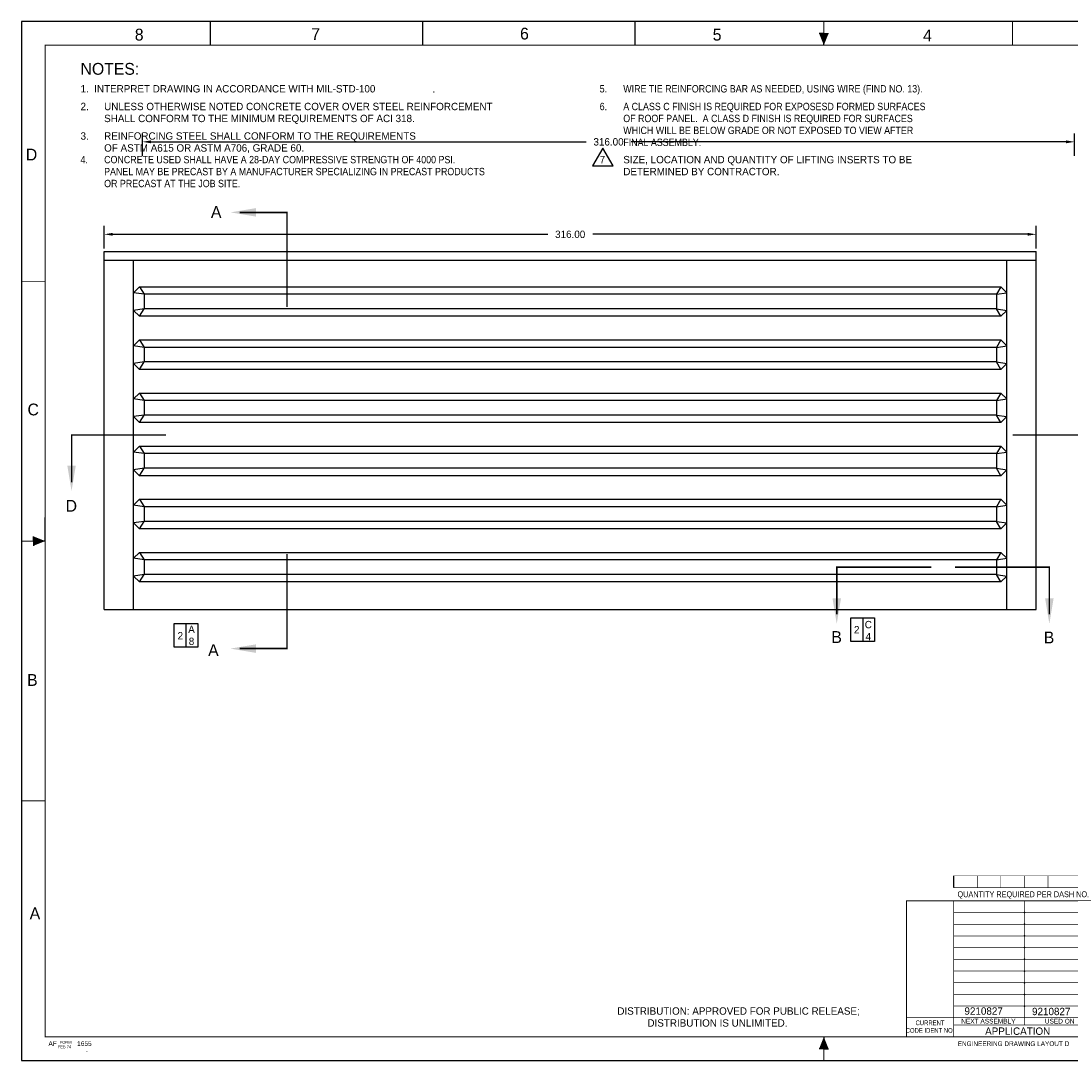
# Model space of a CAD drawing. Extents: x 0 to 544, y 0 to 352.
# Tile 1 of 2: x 0 to 356, y 0 to 352. Entities that reach past the tile are written whole.
import ezdxf
from ezdxf.enums import TextEntityAlignment as Align

# ---------------------------------------------------------------- set-up
doc = ezdxf.new("R2010")
doc.units = 0
doc.header["$LTSCALE"] = 16
doc.layers.get('0').update_dxf_attribs({"linetype": 'CONTINUOUS'})
doc.layers.get('DEFPOINTS').update_dxf_attribs({"linetype": 'CONTINUOUS'})
for name, color, linetype in [('GULLY', 4, 'CONTINUOUS'), ('LETTERING', 5, 'CONTINUOUS'), ('OUTLINE', 1, 'CONTINUOUS'), ('REBAR', 1, 'CONTINUOUS')]:
    doc.layers.add(name, color=color, linetype=linetype)
doc.dimstyles.get("Standard").update_dxf_attribs({"dimtxt": 2.5, "dimasz": 2.5, "dimexe": 1.25, "dimexo": 0.625, "dimtad": 1, "dimcen": 2.5, "dimazin": 3, "dimtfac": 1, "dimtmove": 0, "dimatfit": 3})

# ---------------------------------------------------------------- blocks, each defined once
blk = doc.blocks.new('*D')
at = {"color": 0, "linetype": 'BYBLOCK'}
for p, q in [((41, 275.16), (41, 282.82)), ((357, 275.16), (357, 282.82)), ((43.88, 279.94), (191.37, 279.94)), ((354.12, 279.94), (206.63, 279.94)), ((432.41, 239.82), (418.04, 239.82)), ((420.92, 236.94), (420.92, 182.83)), ((420.92, 123.33), (420.92, 177.45)), ((432.41, 120.45), (418.04, 120.45))]:
    blk.add_line(p, q, dxfattribs=at)
for points in [[(43.88, 280.42), (43.88, 279.46), (41, 279.94)], [(354.12, 280.42), (354.12, 279.46), (357, 279.94)], [(420.44, 236.94), (421.4, 236.94), (420.92, 239.82)], [(420.44, 123.33), (421.4, 123.33), (420.92, 120.45)]]:
    blk.add_solid(points, dxfattribs=at)
at = {"layer": 'DEFPOINTS', "color": 0, "linetype": 'BYBLOCK'}
for p in [(357, 279.94), (41, 274.16), (357, 274.16), (433.41, 239.82), (420.92, 120.45), (433.41, 120.45)]:
    blk.add_point(p, dxfattribs=at)
at = {"color": 0, "linetype": 'BYBLOCK'}
for s, p in [('316.00', (199, 279.94)), ('119.38', (420.92, 180.14))]:
    blk.add_text(s, height=2.5, dxfattribs=at).set_placement(p, align=Align.MIDDLE_CENTER)
blk = doc.blocks.new('BORDER')
at = {"color": 0}
for p, q in [((1, 1), (0, 1)), ((0, 1), (0, 0)), ((1, 0), (1, 1)), ((0, 0), (1, 0))]:
    blk.add_line(p, q, dxfattribs=at)
blk = doc.blocks.new('NEWNOTE')
at = {"layer": 'OUTLINE', "color": 0}
for s, p in [('DISTRIBUTION: APPROVED FOR PUBLIC RELEASE;', (0, -0.009)), ('           DISTRIBUTION IS UNLIMITED.', (0, -0.262))]:
    blk.add_text(s, height=0.156, dxfattribs=at).set_placement(p)

msp = doc.modelspace()

# ---------------------------------------------------------------- linework, layer by layer
at = {"color": 0}
for p, q in [((28.003, 274.156), (344.003, 274.156)), ((28.003, 271.156), (28.003, 274.156)), ((344.003, 271.156), (344.003, 274.156)), ((28.003, 271.156), (344.003, 271.156)), ((28.003, 152.781), (344.003, 152.781))]:
    msp.add_line(p, q, dxfattribs=at)
at = {"layer": 'GULLY', "color": 0}
for p, q in [((39.981, 262.156), (38.003, 260.159)), ((41.52, 259.629), (38.003, 260.159)), ((38.003, 254.153), (38.003, 260.159)), ((39.981, 262.156), (332.025, 262.156)), ((39.981, 262.156), (41.52, 259.629)), ((332.025, 262.156), (330.486, 259.629)), ((330.486, 259.629), (334.003, 260.159)), ((332.025, 262.156), (334.003, 260.159)), ((334.003, 254.153), (334.003, 260.159)), ((330.486, 259.629), (41.52, 259.629)), ((41.52, 259.629), (41.52, 254.683)), ((330.486, 259.629), (330.486, 254.683)), ((41.52, 254.683), (38.003, 254.153)), ((39.981, 252.156), (38.003, 254.153)), ((39.981, 252.156), (41.52, 254.683)), ((330.486, 254.683), (41.52, 254.683)), ((332.025, 252.156), (330.486, 254.683)), ((330.486, 254.683), (334.003, 254.153)), ((332.025, 252.156), (334.003, 254.153)), ((332.025, 252.156), (39.981, 252.156)), ((39.981, 244.156), (38.003, 242.159)), ((38.003, 236.153), (38.003, 242.159)), ((41.52, 241.629), (38.003, 242.159)), ((39.981, 244.156), (41.52, 241.629)), ((39.981, 244.156), (332.025, 244.156)), ((332.025, 244.156), (330.486, 241.629)), ((330.486, 241.629), (334.003, 242.159)), ((332.025, 244.156), (334.003, 242.159)), ((334.003, 236.153), (334.003, 242.159)), ((41.52, 241.629), (41.52, 236.683)), ((330.486, 241.629), (41.52, 241.629)), ((330.486, 241.629), (330.486, 236.683)), ((41.52, 236.683), (38.003, 236.153)), ((39.981, 234.156), (38.003, 236.153)), ((39.981, 234.156), (41.52, 236.683)), ((330.486, 236.683), (41.52, 236.683)), ((330.486, 236.683), (334.003, 236.153)), ((332.025, 234.156), (330.486, 236.683)), ((332.025, 234.156), (334.003, 236.153)), ((332.025, 234.156), (39.981, 234.156)), ((39.981, 226.156), (38.003, 224.159)), ((39.981, 226.156), (41.52, 223.629)), ((39.981, 226.156), (332.025, 226.156)), ((332.025, 226.156), (330.486, 223.629)), ((332.025, 226.156), (334.003, 224.159)), ((38.003, 218.153), (38.003, 224.159)), ((41.52, 223.629), (38.003, 224.159)), ((41.52, 223.629), (41.52, 218.683)), ((330.486, 223.629), (41.52, 223.629)), ((330.486, 223.629), (334.003, 224.159)), ((330.486, 223.629), (330.486, 218.683)), ((334.003, 218.153), (334.003, 224.159)), ((41.52, 218.683), (38.003, 218.153)), ((39.981, 216.156), (38.003, 218.153)), ((39.981, 216.156), (41.52, 218.683)), ((330.486, 218.683), (41.52, 218.683)), ((330.486, 218.683), (334.003, 218.153)), ((332.025, 216.156), (330.486, 218.683)), ((332.025, 216.156), (334.003, 218.153)), ((332.025, 216.156), (39.981, 216.156)), ((39.981, 208.156), (38.003, 206.159)), ((39.981, 208.156), (41.52, 205.629)), ((39.981, 208.156), (332.025, 208.156)), ((332.025, 208.156), (330.486, 205.629)), ((332.025, 208.156), (334.003, 206.159)), ((38.003, 200.153), (38.003, 206.159)), ((41.52, 205.629), (38.003, 206.159)), ((41.52, 205.629), (41.52, 200.683)), ((330.486, 205.629), (41.52, 205.629)), ((330.486, 205.629), (334.003, 206.159)), ((330.486, 205.629), (330.486, 200.683)), ((334.003, 200.153), (334.003, 206.159)), ((41.52, 200.683), (38.003, 200.153)), ((39.981, 198.156), (38.003, 200.153)), ((39.981, 198.156), (41.52, 200.683)), ((330.486, 200.683), (41.52, 200.683)), ((330.486, 200.683), (334.003, 200.153)), ((332.025, 198.156), (330.486, 200.683)), ((332.025, 198.156), (334.003, 200.153)), ((332.025, 198.156), (39.981, 198.156)), ((39.981, 190.156), (38.003, 188.159)), ((39.981, 190.156), (41.52, 187.629)), ((39.981, 190.156), (332.025, 190.156)), ((332.025, 190.156), (330.486, 187.629)), ((332.025, 190.156), (334.003, 188.159)), ((38.003, 182.153), (38.003, 188.159)), ((41.52, 187.629), (38.003, 188.159)), ((41.52, 187.629), (41.52, 182.683)), ((330.486, 187.629), (41.52, 187.629)), ((330.486, 187.629), (334.003, 188.159)), ((330.486, 187.629), (330.486, 182.683)), ((334.003, 182.153), (334.003, 188.159)), ((41.52, 182.683), (38.003, 182.153)), ((39.981, 180.156), (38.003, 182.153)), ((39.981, 180.156), (41.52, 182.683)), ((330.486, 182.683), (41.52, 182.683)), ((330.486, 182.683), (334.003, 182.153)), ((332.025, 180.156), (330.486, 182.683)), ((332.025, 180.156), (334.003, 182.153)), ((332.025, 180.156), (39.981, 180.156)), ((39.981, 172.156), (38.003, 170.159)), ((39.981, 172.156), (41.52, 169.629)), ((39.981, 172.156), (332.025, 172.156)), ((332.025, 172.156), (330.486, 169.629)), ((332.025, 172.156), (334.003, 170.159)), ((38.003, 164.153), (38.003, 170.159)), ((41.52, 169.629), (38.003, 170.159)), ((41.52, 169.629), (41.52, 164.683)), ((330.486, 169.629), (41.52, 169.629)), ((330.486, 169.629), (334.003, 170.159)), ((330.486, 169.629), (330.486, 164.683)), ((334.003, 164.153), (334.003, 170.159)), ((41.52, 164.683), (38.003, 164.153)), ((39.981, 162.156), (38.003, 164.153)), ((39.981, 162.156), (41.52, 164.683)), ((330.486, 164.683), (41.52, 164.683)), ((330.486, 164.683), (334.003, 164.153)), ((332.025, 162.156), (330.486, 164.683)), ((332.025, 162.156), (334.003, 164.153)), ((332.025, 162.156), (39.981, 162.156))]:
    msp.add_line(p, q, dxfattribs=at)
at = {"layer": 'LETTERING', "color": 0}
for p, q in [((281.2, 150.006), (289.2, 150.006)), ((281.2, 142.006), (281.2, 150.006)), ((285.2, 150.006), (285.2, 142.006)), ((289.2, 150.006), (289.2, 142.006)), ((51.751, 140.105), (51.751, 148.105)), ((51.751, 148.105), (59.751, 148.105)), ((55.751, 148.105), (55.751, 140.105)), ((59.751, 148.105), (59.751, 140.105)), ((59.751, 140.105), (51.751, 140.105)), ((289.2, 142.006), (281.2, 142.006))]:
    msp.add_line(p, q, dxfattribs=at)
msp.add_lwpolyline([(197.064, 309.087), (193.6, 303.087), (200.528, 303.087)], close=True, dxfattribs=at)
at = {"layer": 'LETTERING', "color": 0, "const_width": 0.5}
for points in [[(74, 287.332), (90, 287.332), (90, 255.332)], [(17.003, 195.927), (17.003, 211.927), (49.003, 211.927)], [(368.003, 195.927), (368.003, 211.927), (336.003, 211.927)], [(74, 139.605), (90, 139.605), (90, 171.605)], [(276.412, 151.156), (276.412, 167.156), (308.412, 167.156)], [(348.412, 151.156), (348.412, 167.156), (316.412, 167.156)]]:
    msp.add_lwpolyline(points, dxfattribs=at)
at = {"layer": 'LETTERING', "color": 0}
for points in [[(79.432, 285.936), (79.432, 288.816), (70.792, 287.376)], [(18.399, 201.589), (15.519, 201.589), (16.959, 192.949)], [(277.808, 156.588), (274.928, 156.588), (276.368, 147.948)], [(347.016, 156.588), (349.896, 156.588), (348.456, 147.948)], [(79.432, 141.001), (79.432, 138.121), (70.792, 139.561)]]:
    msp.add_solid(points, dxfattribs=at)
at = {"layer": 'OUTLINE', "color": 0}
for p, q in [((272, 348), (270.4, 348)), ((272, 348), (273.6, 348)), ((272, 344), (272, 348)), ((8, 176), (8, 184)), ((4, 176), (4, 177.6)), ((4, 176), (4, 174.4)), ((8, 176), (4, 176)), ((272, 8), (272, 4)), ((272, 4), (270.4, 4)), ((272, 4), (273.6, 4))]:
    msp.add_line(p, q, dxfattribs=at)
for points, const_width in [([(64, 344), (64, 351.97)], 0.48), ([(136, 344), (136, 351.97)], 0.48), ([(208, 344), (208, 351.97)], 0.48), ([(272, 344), (272, 352)], 0.32), ([(336, 344), (336, 351.97)], 0.32), ([(-0.023, 264), (7.977, 264)], 0.32), ([(8, 176), (0, 176)], 0.32), ([(-0.023, 88), (7.977, 88)], 0.32), ([(316, 58.576), (316, 62.576)], 0.48), ([(316, 62.576), (536, 62.576)], 0.192), ([(324, 58.576), (324, 62.576)], 0.192), ([(332, 58.576), (332, 62.576)], 0.192), ([(340, 58.576), (340, 62.576)], 0.192), ([(348, 58.576), (348, 62.576)], 0.192), ([(316, 58.576), (536, 58.576)], 0.192), ([(300, 8), (300, 54.08), (536, 54.08)], 0.32), ([(316, 8), (316, 54.08)], 0.32), ([(340, 12), (340, 54.08)], 0.192), ([(316, 50.064), (364, 50.064)], 0.192), ([(316, 46.112), (364, 46.112)], 0.192), ([(316, 42.16), (364, 42.16)], 0.192), ([(316, 38.208), (364, 38.208)], 0.192), ([(316, 34.256), (364, 34.256)], 0.192), ([(316, 30.304), (364, 30.304)], 0.192), ([(316, 26.352), (364, 26.352)], 0.192), ([(316, 22.4), (364, 22.4)], 0.192), ([(316, 18.448), (364, 18.448)], 0.192), ([(300, 14.496), (364, 14.496)], 0.192), ([(316, 12), (364, 12)], 0.192), ([(272, 8), (272, 0)], 0.32)]:
    msp.add_lwpolyline(points, dxfattribs=dict(at, const_width=const_width))
at = {"layer": 'OUTLINE', "color": 0, "const_width": 0.32}
msp.add_lwpolyline([(8, 344), (8, 8), (536, 8), (536, 344)], close=True, dxfattribs=at)
at = {"layer": 'OUTLINE', "color": 0}
for p in [(340, 50.122), (340, 46.163), (340, 42.205), (340, 38.246), (340, 34.288), (340, 30.33), (340, 26.371), (340, 22.413), (340, 18.454)]:
    msp.add_point(p, dxfattribs=at)
for points in [[(272, 344), (273.6, 348), (270.4, 348)], [(8, 176), (4, 174.4), (4, 177.6)], [(272, 8), (273.6, 4), (270.4, 4)]]:
    msp.add_solid(points, dxfattribs=at)
at = {"layer": 'REBAR', "color": 0}
for p, q in [((28.003, 152.781), (28.003, 271.156)), ((38.003, 152.781), (38.003, 271.156)), ((334.003, 152.781), (334.003, 271.156)), ((344.003, 152.781), (344.003, 271.156))]:
    msp.add_line(p, q, dxfattribs=at)

# ---------------------------------------------------------------- block references
at = {"color": 0}
for name, p, xscale, yscale, zscale in [('BORDER', (0, 0), 544, 352, 544), ('NEWNOTE', (201.992, 15.667), 16, 16, 16)]:
    msp.add_blockref(name, p, dxfattribs=dict(at, xscale=xscale, yscale=yscale, zscale=zscale))

# ---------------------------------------------------------------- texts
msp.add_text('MYRLE', height=0.125, dxfattribs=at).set_placement((22, 3), align=Align.MIDDLE)
at = {"layer": 'LETTERING', "color": 0}
for s, p in [('A', (64.207, 285.489)), ('B', (274.548, 141.488)), ('B', (346.554, 141.343)), ('A', (63.26, 137.04))]:
    msp.add_text(s, height=4, dxfattribs=at).set_placement(p)
at = {"layer": 'LETTERING', "color": 0, "text_generation_flag": 2}
msp.add_text('D', height=4, rotation=180, dxfattribs=at).set_placement((14.945, 189.934))
at = {"layer": 'LETTERING', "color": 0}
for s, p in [('A', (57.62, 144.828)), ('2', (283.14, 144.715)), ('C', (287.079, 146.454)), ('2', (53.836, 142.663)), ('8', (57.62, 140.78)), ('4', (287.079, 142.407))]:
    msp.add_text(s, height=2.5, dxfattribs=at).set_placement(p, align=Align.CENTER)
at = {"layer": 'OUTLINE', "color": 0}
for s, p in [('8', (39.885, 347.591)), ('7', (99.71, 347.772)), ('6', (170.499, 347.938)), ('5', (235.803, 347.553))]:
    msp.add_text(s, height=4, dxfattribs=at).set_placement(p, align=Align.MIDDLE)
for s, height, p in [('4', 4, (307.123, 345.305)), ('D', 4, (3.381, 304.967)), ('C', 4, (3.961, 218.584)), ('B', 4, (3.668, 126.941)), ('A', 4, (4.544, 47.873)), ('NEXT ASSEMBLY', 1.6, (327.779, 12.535)), ('USED ON', 1.6, (351.949, 12.535))]:
    msp.add_text(s, height=height, dxfattribs=at).set_placement(p, align=Align.CENTER)
for s, height, p in [('NOTES:', 4, (20, 334)), ('1.  INTERPRET DRAWING IN ACCORDANCE WITH MIL-STD-100', 2.496, (20, 328)), ('2.', 2.5, (20, 322)), ('UNLESS OTHERWISE NOTED CONCRETE COVER OVER STEEL REINFORCEMENT', 2.5, (28, 322)), ('SHALL CONFORM TO THE MINIMUM REQUIREMENTS OF ACI 318.', 2.5, (28, 317.952)), ('3.', 2.5, (20, 312)), ('REINFORCING STEEL SHALL CONFORM TO THE REQUIREMENTS', 2.5, (28, 312)), ('OF ASTM A615 OR ASTM A706, GRADE 60.', 2.5, (28, 307.952)), ('7', 2.5, (196, 304)), ('SIZE, LOCATION AND QUANTITY OF LIFTING INSERTS TO BE', 2.5, (204, 304)), ('DETERMINED BY CONTRACTOR.', 2.5, (204, 299.952)), ('9210827', 2.5, (319.665, 15.507)), ('9210827', 2.5, (342.577, 15.363)), ('APPLICATION', 2.496, (326.674, 8.704)), ('AF', 1.6, (9.125, 4.941)), ('FEB 74', 0.96, (12.349, 4.142)), ('FORM', 0.96, (13.035, 5.696)), ('1655', 1.6, (18.865, 4.941))]:
    msp.add_text(s, height=height, dxfattribs=at).set_placement(p)
for s, height, width, p in [('.', 2.5, 0.9, (139.333, 327.951)), ('5.  ', 2.5, 0.9, (196, 328)), ('WIRE TIE REINFORCING BAR AS NEEDED, USING WIRE (FIND NO. 13).', 2.5, 0.9, (204, 328)), ('6.', 2.5, 0.9, (196, 322)), ('A CLASS C FINISH IS REQUIRED FOR EXPOSESD FORMED SURFACES', 2.5, 0.9, (204, 322)), ('OF ROOF PANEL.  A CLASS D FINISH IS REQUIRED FOR SURFACES', 2.5, 0.9, (204, 317.952)), ('WHICH WILL BE BELOW GRADE OR NOT EXPOSED TO VIEW AFTER', 2.5, 0.9, (204, 313.905)), ('FINAL ASSEMBLY.', 2.5, 0.9, (204, 309.857)), ('4. ', 2.5, 0.9, (20, 304)), ('CONCRETE USED SHALL HAVE A 28-DAY COMPRESSIVE STRENGTH OF 4000 PSI.', 2.5, 0.9, (28, 304)), ('PANEL MAY BE PRECAST BY A MANUFACTURER SPECIALIZING IN PRECAST PRODUCTS', 2.5, 0.9, (28, 299.952)), ('OR PRECAST AT THE JOB SITE.', 2.5, 0.9, (28, 295.905)), ('QUANTITY REQUIRED PER DASH NO.', 2, 0.85, (317.308, 55.33)), ('ENGINEERING DRAWING LAYOUT D', 1.6, 0.85, (317.383, 4.904))]:
    msp.add_text(s, height=height, dxfattribs=dict(at, width=width)).set_placement(p)
at = {"layer": 'OUTLINE', "color": 0, "width": 0.75}
for s, p in [('CODE IDENT NO.', (307.993, 9.384)), ('CURRENT', (307.993, 11.975))]:
    msp.add_text(s, height=1.6, dxfattribs=at).set_placement(p, align=Align.CENTER)

# ---------------------------------------------------------------- dimensions: what is measured, and where the dimension line sits
at = {"layer": 'LETTERING', "color": 0}
dim = msp.add_linear_dim(base=(420.92, 151.780848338), p1=(433.409931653, 271.155848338), p2=(433.409931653, 151.780848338), angle=90, dimstyle='Standard', dxfattribs=at)
dim.commit()
dim.dimension.update_dxf_attribs({"geometry": '*D', "text_midpoint": (420.92, 211.468348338), "insert": (0, 31.332093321)})
dim = msp.add_linear_dim(base=(344.003, 279.938), p1=(28.003, 274.156), p2=(344.003, 274.156), dimstyle='Standard', dxfattribs=at)
dim.commit()
dim.dimension.update_dxf_attribs({"geometry": '*D', "text_midpoint": (186.003, 279.938), "insert": (-13, 0)})

doc.saveas('drawing.dxf')
